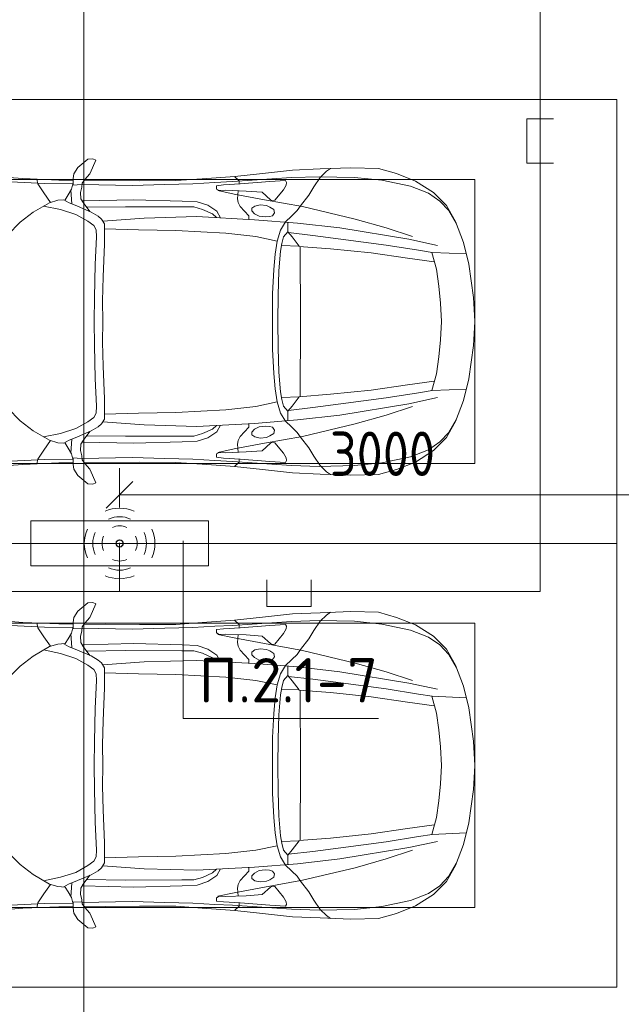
# Model space of a CAD drawing. Header units: millimetres. Extents: x -32229 to 170644, y -13689 to 125138.
# Tile 155 of 256: x 27574 to 30960, y 98204 to 103750. Entities that reach past the tile are written whole.
import ezdxf

# ---------------------------------------------------------------- set-up
doc = ezdxf.new("R2010")
doc.units = ezdxf.units.MM
for name, color, linetype, lineweight in [('A-ANNO-DIMS', 7, 'Continuous', 9), ('A-ANNO-DIMS-200', 7, 'Continuous', 9), ('A-ANNO-NOTE', 7, 'Continuous', 18), ('A-DETL-GENF', 7, 'Continuous', 18), ('A-DETL-THIN', 7, 'Continuous', 9), ('A-FLOR', 7, 'Continuous', 18), ('C-PRKG', 7, 'Continuous', 18), ('G-ANNO-TEXT', 7, 'Continuous', 9)]:
    doc.layers.add(name, color=color, linetype=linetype, lineweight=lineweight)
doc.layers.add('A-DETL', color=7, linetype='Continuous', lineweight=9, true_color=0x00a600)
doc.styles.add('GOST Common_6', font='GOST_Common.ttf', dxfattribs={"width": 0.9, "height": 250})
doc.styles.add('ISOCPEUR', font='isocpeur.ttf', dxfattribs={"height": 250})
doc.dimstyles.new('ГОСТ_2_5_мм2', dxfattribs={"dimscale": 304.8, "dimtxt": 251.428749, "dimasz": 0.492126, "dimexe": 0.492126, "dimexo": 0.656168, "dimgap": 0.098425, "dimtad": 1, "dimdec": 0, "dimdsep": 46, "dimtxsty": 'GOST Common_6', "dimblk1": 'OBLIQUE', "dimblk2": 'OBLIQUE', "dimsah": 1, "dimcen": 0.09, "dimazin": 2, "dimtfac": 1, "dimtdec": 4, "dimtix": 1, "dimtmove": 0, "dimatfit": 3, "dimfxl": 1, "dimtvp": 1, "dimtolj": 1, "dimtzin": 0, "dimarcsym": 2})

# ---------------------------------------------------------------- blocks, each defined once
blk = doc.blocks.new('АР_Машиноместо - 4900x2400_М__5300х2500_-V60--01 ЭО')
at = {"layer": 'A-DETL-GENF', "color": 253, "lineweight": 13, "true_color": 0xaaaaaa}
for p, q in [((434.8, -1820.7), (444.9, -1956.8)), ((2065.2, -1820.7), (2055.1, -1956.8)), ((761.1, -1871.7), (690.7, -1941.6)), ((1738.9, -1871.7), (1809.3, -1941.6)), ((444.9, -1956.8), (453, -2159.1)), ((690.7, -1941.6), (634.6, -2015)), ((1809.3, -1941.6), (1865.4, -2015)), ((2055.1, -1956.8), (2047, -2159.1)), ((475.1, -2041), (447.5, -2034.4)), ((525.5, -2074.6), (475.1, -2041)), ((634.6, -2015), (580.7, -2105.7)), ((1865.4, -2015), (1919.3, -2105.7)), ((1974.5, -2074.6), (2024.9, -2041)), ((2024.9, -2041), (2052.5, -2034.4)), ((578.8, -2112.6), (525.5, -2074.6)), ((580.7, -2105.7), (567.1, -2153.8)), ((619.7, -2168.6), (600.3, -2072.7)), ((1880.3, -2168.6), (1899.7, -2072.7)), ((1919.3, -2105.7), (1932.9, -2153.8)), ((1921.2, -2112.6), (1974.5, -2074.6)), ((453, -2159.1), (455, -2238.9)), ((567.1, -2153.8), (564.3, -2195.4)), ((1932.9, -2153.8), (1935.7, -2195.4)), ((2047, -2159.1), (2045, -2238.9)), ((536.7, -2211.8), (505.1, -2230)), ((564.3, -2195.4), (536.7, -2211.8)), ((579.9, -2213.8), (564.9, -2186.5)), ((600.8, -2263), (579.9, -2213.8)), ((647.3, -2254.2), (619.7, -2168.6)), ((1852.7, -2254.2), (1880.3, -2168.6)), ((1899.2, -2263), (1920.1, -2213.8)), ((1920.1, -2213.8), (1935.1, -2186.5)), ((1935.7, -2195.4), (1963.3, -2211.8)), ((1963.3, -2211.8), (1994.9, -2230)), ((335.2, -2322.3), (381.7, -2266.4)), ((381.7, -2266.4), (417.4, -2243.4)), ((417.4, -2243.4), (445.1, -2238.7)), ((445.1, -2238.7), (481.8, -2239.5)), ((505.1, -2230), (467.5, -2239.2)), ((482, -2235.6), (479.1, -2288.7)), ((586.6, -2231.3), (510.1, -2227.1)), ((633.8, -2340.5), (600.8, -2263)), ((685.1, -2322.3), (647.3, -2254.2)), ((1814.9, -2322.3), (1852.7, -2254.2)), ((1866.2, -2340.5), (1899.2, -2263)), ((1913.4, -2231.3), (1989.9, -2227.1)), ((1994.9, -2230), (2032.5, -2239.2)), ((2018, -2235.6), (2020.9, -2288.7)), ((2054.9, -2238.7), (2018.2, -2239.5)), ((2082.6, -2243.4), (2054.9, -2238.7)), ((2118.3, -2266.4), (2082.6, -2243.4)), ((2164.8, -2322.3), (2118.3, -2266.4)), ((333.1, -2350.6), (335.2, -2322.3)), ((449.8, -2306.1), (417.4, -2333.8)), ((470, -2290), (449.8, -2306.1)), ((454.5, -2423.6), (456, -2301.1)), ((493.6, -2288.6), (470, -2290)), ((523.3, -2281.2), (493.6, -2288.6)), ((559, -2282.6), (523.3, -2281.2)), ((580.6, -2296), (559, -2282.6)), ((630.6, -2332.9), (580.6, -2296)), ((603.5, -2534.3), (606.1, -2314.9)), ((710, -2355.4), (685.1, -2322.3)), ((1790, -2355.4), (1814.9, -2322.3)), ((1869.4, -2332.9), (1919.4, -2296)), ((1896.5, -2534.3), (1893.9, -2314.9)), ((1919.4, -2296), (1941, -2282.6)), ((1941, -2282.6), (1976.7, -2281.2)), ((1976.7, -2281.2), (2006.4, -2288.6)), ((2006.4, -2288.6), (2030, -2290)), ((2030, -2290), (2050.2, -2306.1)), ((2045.5, -2423.6), (2044, -2301.1)), ((2050.2, -2306.1), (2082.6, -2333.8)), ((2166.9, -2350.6), (2164.8, -2322.3)), ((341.2, -2366.2), (333.1, -2350.6)), ((384.4, -2347.9), (341.2, -2366.2)), ((417.4, -2333.8), (384.4, -2347.9)), ((656.7, -2380.3), (633.8, -2340.5)), ((672.8, -2399.7), (656.7, -2380.3)), ((734.3, -2368.8), (710, -2355.4)), ((772.7, -2371.5), (734.3, -2368.8)), ((929.1, -2364.1), (772.7, -2371.5)), ((1115.2, -2358.7), (929.1, -2364.1)), ((1250, -2357.8), (1115.2, -2358.7)), ((1250, -2357.8), (1384.8, -2358.7)), ((1384.8, -2358.7), (1570.9, -2364.1)), ((1570.9, -2364.1), (1727.3, -2371.5)), ((1727.3, -2371.5), (1765.7, -2368.8)), ((1765.7, -2368.8), (1790, -2355.4)), ((1827.2, -2399.7), (1843.3, -2380.3)), ((1843.3, -2380.3), (1866.2, -2340.5)), ((2082.6, -2333.8), (2115.6, -2347.9)), ((2115.6, -2347.9), (2158.8, -2366.2)), ((2158.8, -2366.2), (2166.9, -2350.6)), ((456.8, -2613.6), (454.5, -2423.6)), ((684.8, -2406.5), (667.8, -2638.3)), ((700.6, -2415.4), (672.8, -2399.7)), ((813.8, -2416.7), (700.6, -2415.4)), ((999.2, -2409.3), (813.8, -2416.7)), ((1132.7, -2404.6), (999.2, -2409.3)), ((1250, -2406.6), (1132.7, -2404.6)), ((1250, -2406.6), (1367.3, -2404.6)), ((1367.3, -2404.6), (1500.8, -2409.3)), ((1500.8, -2409.3), (1686.2, -2416.7)), ((1686.2, -2416.7), (1799.4, -2415.4)), ((1799.4, -2415.4), (1827.2, -2399.7)), ((1815.2, -2406.5), (1832.2, -2638.3)), ((2043.2, -2613.6), (2045.5, -2423.6)), ((604.4, -2850.8), (603.5, -2534.3)), ((1895.6, -2850.8), (1896.5, -2534.3)), ((456.1, -2818.3), (456.8, -2613.6)), ((667.8, -2638.3), (659.3, -2936)), ((1832.2, -2638.3), (1840.7, -2936)), ((2043.9, -2818.3), (2043.2, -2613.6)), ((446, -2964.8), (456.1, -2818.3)), ((2054, -2964.8), (2043.9, -2818.3)), ((604.4, -2919.4), (604.4, -2850.8)), ((1895.6, -2919.4), (1895.6, -2850.8)), ((618.7, -2966.7), (604.4, -2919.4)), ((659.3, -2936), (676.4, -3260.1)), ((1840.7, -2936), (1823.6, -3260.1)), ((1881.3, -2966.7), (1895.6, -2919.4)), ((432.8, -3149.3), (446, -2964.8)), ((643.6, -3024.6), (618.7, -2966.7)), ((1856.4, -3024.6), (1881.3, -2966.7)), ((2067.2, -3149.3), (2054, -2964.8)), ((485.6, -3046.1), (480.8, -3085)), ((504.5, -3046.6), (485.6, -3046.1)), ((512.2, -3061.4), (504.5, -3046.6)), ((665.1, -3046.1), (643.6, -3024.6)), ((1834.9, -3046.1), (1856.4, -3024.6)), ((1987.8, -3061.4), (1995.5, -3046.6)), ((1995.5, -3046.6), (2014.4, -3046.1)), ((2014.4, -3046.1), (2019.2, -3085)), ((480.8, -3085), (474.8, -3179.9)), ((510.9, -3094.6), (512.2, -3061.4)), ((515.3, -3213.7), (510.9, -3094.6)), ((1984.7, -3213.7), (1989.1, -3094.6)), ((1989.1, -3094.6), (1987.8, -3061.4)), ((2019.2, -3085), (2025.2, -3179.9)), ((415.7, -3305.9), (432.8, -3149.3)), ((456.9, -3174.2), (432.9, -3148.3)), ((2043.1, -3174.2), (2067.1, -3148.3)), ((2084.3, -3305.9), (2067.1, -3148.3)), ((475.2, -3173.5), (456.9, -3174.2)), ((474.8, -3179.9), (462.2, -3347.3)), ((558.4, -3165.4), (513.6, -3168)), ((522.2, -3303.2), (515.3, -3213.7)), ((579.5, -3167.7), (558.4, -3165.4)), ((601.7, -3179.4), (579.5, -3167.7)), ((654.5, -3228.1), (601.7, -3179.4)), ((1845.5, -3228.1), (1898.3, -3179.4)), ((1898.3, -3179.4), (1920.5, -3167.7)), ((1920.5, -3167.7), (1941.6, -3165.4)), ((1941.6, -3165.4), (1986.4, -3168)), ((1977.8, -3303.2), (1984.7, -3213.7)), ((2024.8, -3173.5), (2043.1, -3174.2)), ((2025.2, -3179.9), (2037.8, -3347.3)), ((599.8, -3262.3), (593.6, -3292.5)), ((612.1, -3245.7), (599.8, -3262.3)), ((626.8, -3246.1), (612.1, -3245.7)), ((643.2, -3259.9), (626.8, -3246.1)), ((657.2, -3286.3), (643.2, -3259.9)), ((674.6, -3227.6), (654.5, -3228.1)), ((676.4, -3260.1), (695.7, -3502.8)), ((1823.6, -3260.1), (1804.3, -3502.8)), ((1825.4, -3227.6), (1845.5, -3228.1)), ((1842.8, -3286.3), (1856.8, -3259.9)), ((1856.8, -3259.9), (1873.2, -3246.1)), ((1873.2, -3246.1), (1887.9, -3245.7)), ((1887.9, -3245.7), (1900.2, -3262.3)), ((1900.2, -3262.3), (1906.4, -3292.5)), ((397.1, -3474.2), (415.7, -3305.9)), ((564.6, -3349.7), (522.2, -3303.2)), ((593.6, -3292.5), (597.1, -3327.4)), ((597.1, -3327.4), (605.2, -3346.8)), ((661.1, -3321.2), (657.2, -3286.3)), ((658.7, -3344.5), (661.1, -3321.2)), ((1838.9, -3321.2), (1842.8, -3286.3)), ((1841.3, -3344.5), (1838.9, -3321.2)), ((1902.9, -3327.4), (1894.8, -3346.8)), ((1906.4, -3292.5), (1902.9, -3327.4)), ((1935.4, -3349.7), (1977.8, -3303.2)), ((2102.9, -3474.2), (2084.3, -3305.9)), ((462.2, -3347.3), (456.6, -3434.5)), ((508, -3422.8), (566.8, -3375.1)), ((569.7, -3360.7), (564.6, -3349.7)), ((566.8, -3375.1), (569.7, -3360.7)), ((605.2, -3346.8), (620, -3369.3)), ((620, -3369.3), (638.7, -3372.5)), ((638.7, -3372.5), (654.1, -3360.7)), ((654.1, -3360.7), (658.7, -3344.5)), ((1845.9, -3360.7), (1841.3, -3344.5)), ((1861.3, -3372.5), (1845.9, -3360.7)), ((1880, -3369.3), (1861.3, -3372.5)), ((1894.8, -3346.8), (1880, -3369.3)), ((1930.3, -3360.7), (1935.4, -3349.7)), ((1933.2, -3375.1), (1930.3, -3360.7)), ((1992, -3422.8), (1933.2, -3375.1)), ((2037.8, -3347.3), (2043.4, -3434.5)), ((456.6, -3434.5), (466.2, -3441.1)), ((481.5, -3439.1), (508, -3422.8)), ((690.2, -3433.7), (654.7, -3470.4)), ((773, -3424.2), (744.1, -3447.2)), ((811.1, -3414.8), (773, -3424.2)), ((853.3, -3407.2), (811.1, -3414.8)), ((825.6, -3512.1), (821, -3413)), ((965.3, -3397.8), (853.3, -3407.2)), ((1102.5, -3394.3), (965.3, -3397.8)), ((1250, -3391.3), (1102.5, -3394.3)), ((1250, -3391.3), (1397.5, -3394.3)), ((1397.5, -3394.3), (1534.7, -3397.8)), ((1534.7, -3397.8), (1646.7, -3407.2)), ((1646.7, -3407.2), (1688.9, -3414.8)), ((1674.4, -3512.1), (1679, -3413)), ((1688.9, -3414.8), (1727, -3424.2)), ((1727, -3424.2), (1755.7, -3447)), ((1809.8, -3433.7), (1845.3, -3470.4)), ((2018.5, -3439.1), (1992, -3422.8)), ((2043.4, -3434.5), (2033.8, -3441.1)), ((390.2, -3630), (397.1, -3474.2)), ((466.2, -3441.1), (481.5, -3439.1)), ((654.7, -3470.4), (624.9, -3501.2)), ((744.1, -3447.2), (691.3, -3447.2)), ((744.3, -3447), (773.2, -3472.4)), ((773.2, -3472.4), (825.6, -3512.1)), ((1726.8, -3472.4), (1674.4, -3512.1)), ((1755.7, -3447), (1726.8, -3472.4)), ((1755.7, -3447.2), (1808.7, -3447.2)), ((1845.3, -3470.4), (1875.1, -3501.2)), ((2033.8, -3441.1), (2018.5, -3439.1)), ((2109.8, -3630), (2102.9, -3474.2)), ((598.3, -3518.6), (537.9, -3567)), ((624.9, -3501.2), (598.3, -3518.6)), ((840.1, -3687.8), (826.6, -3509.6)), ((1250, -3520.1), (827.2, -3517.2)), ((1250, -3520.1), (1672.8, -3517.2)), ((1659.9, -3687.8), (1673.4, -3509.6)), ((1875.1, -3501.2), (1901.7, -3518.6)), ((1901.7, -3518.6), (1962.1, -3567)), ((491.4, -3594.2), (438.6, -3629.8)), ((537.9, -3567), (491.4, -3594.2)), ((1962.1, -3567), (2008.6, -3594.2)), ((2008.6, -3594.2), (2061.4, -3629.8)), ((384, -3802.9), (390.2, -3630)), ((438.6, -3629.8), (403.8, -3665.5)), ((2061.4, -3629.8), (2096.2, -3665.5)), ((2116, -3802.9), (2109.8, -3630)), ((403.8, -3665.5), (388.1, -3688.4)), ((863.9, -3917.5), (840.1, -3687.8)), ((1636.1, -3917.5), (1659.9, -3687.8)), ((2096.2, -3665.5), (2111.9, -3688.4)), ((387.4, -3958.4), (384, -3802.9)), ((2112.6, -3958.4), (2116, -3802.9)), ((893.6, -4121.6), (863.9, -3917.5)), ((1606.4, -4121.6), (1636.1, -3917.5)), ((416.4, -4059.2), (387.4, -3958.4)), ((2083.6, -4059.2), (2112.6, -3958.4)), ((458.6, -4167), (416.4, -4059.2)), ((2041.4, -4167), (2083.6, -4059.2)), ((914, -4272.5), (893.6, -4121.6)), ((1586, -4272.5), (1606.4, -4121.6)), ((522.5, -4267.9), (458.6, -4167)), ((1977.5, -4267.9), (2041.4, -4167)), ((596.3, -4340.6), (522.5, -4267.9)), ((955.5, -4283.9), (861, -4259.4)), ((861.2, -4260.3), (869.3, -4451.1)), ((1544.5, -4283.9), (1639, -4259.4)), ((1638.8, -4260.3), (1630.7, -4451.1)), ((1903.7, -4340.6), (1977.5, -4267.9)), ((1050.4, -4297.3), (955.5, -4283.9)), ((1146, -4306.7), (1050.4, -4297.3)), ((1250, -4312), (1146, -4306.7)), ((1250, -4312), (1354, -4306.7)), ((1354, -4306.7), (1449.6, -4297.3)), ((1449.6, -4297.3), (1544.5, -4283.9)), ((686, -4391.6), (596.3, -4340.6)), ((1814, -4391.6), (1903.7, -4340.6)), ((804.4, -4436.7), (686, -4391.6)), ((927, -4466.6), (804.4, -4436.7)), ((1573, -4466.6), (1695.6, -4436.7)), ((1695.6, -4436.7), (1814, -4391.6)), ((1114.6, -4493), (927, -4466.6)), ((1385.4, -4493), (1573, -4466.6)), ((1250, -4500), (1114.6, -4493)), ((1250, -4500), (1385.4, -4493))]:
    blk.add_line(p, q, dxfattribs=at)
at = {"layer": 'A-DETL-GENF', "color": 254, "lineweight": 13, "true_color": 0xd4d4d4}
for p, q in [((462.8, -1889.5), (471.8, -2077.7)), ((2037.2, -1889.5), (2028.2, -2077.7)), ((471.8, -2077.7), (474.5, -2239.3)), ((2028.2, -2077.7), (2025.5, -2239.3)), ((483.3, -2571.4), (478, -2290)), ((570.6, -2291.4), (564.4, -2580.5)), ((1929.4, -2291.4), (1935.6, -2580.5)), ((2016.7, -2571.4), (2022, -2290)), ((728.4, -2415.7), (733.8, -2606.7)), ((1771.6, -2415.7), (1766.2, -2606.7)), ((477.8, -2754.7), (483.3, -2571.4)), ((564.4, -2580.5), (571.6, -2853.3)), ((1935.6, -2580.5), (1928.4, -2853.3)), ((2022.2, -2754.7), (2016.7, -2571.4)), ((733.8, -2606.7), (737.8, -2818.3)), ((1766.2, -2606.7), (1762.2, -2818.3)), ((473.9, -2913.7), (477.8, -2754.7)), ((2026.1, -2913.7), (2022.2, -2754.7)), ((737.8, -2818.3), (752.8, -3099)), ((1762.2, -2818.3), (1747.2, -3099)), ((571.6, -2853.3), (575.7, -2937.4)), ((1928.4, -2853.3), (1924.3, -2937.4)), ((466.3, -3036.3), (473.9, -2913.7)), ((575.7, -2937.4), (595.2, -2997.9)), ((1924.3, -2937.4), (1904.8, -2997.9)), ((2033.7, -3036.3), (2026.1, -2913.7)), ((462, -3136.6), (466.3, -3036.3)), ((595.2, -2997.9), (629, -3048.1)), ((629, -3048.1), (666.7, -3069.7)), ((1871, -3048.1), (1833.3, -3069.7)), ((1904.8, -2997.9), (1871, -3048.1)), ((2038, -3136.6), (2033.7, -3036.3)), ((512.5, -3053.2), (532.7, -3145.9)), ((752.8, -3099), (771.7, -3268.5)), ((1747.2, -3099), (1728.3, -3268.5)), ((1987.5, -3053.2), (1967.3, -3145.9)), ((439.5, -3468.5), (462, -3136.6)), ((532.7, -3145.9), (564, -3316.2)), ((1967.3, -3145.9), (1936, -3316.2)), ((2060.5, -3468.5), (2038, -3136.6)), ((771.7, -3268.5), (797.1, -3388.2)), ((1728.3, -3268.5), (1702.9, -3388.2)), ((564, -3316.2), (602.3, -3530.2)), ((1936, -3316.2), (1897.7, -3530.2)), ((870, -3377.1), (797.1, -3388.2)), ((957.1, -3368.9), (870, -3377.1)), ((1093.5, -3360.7), (957.1, -3368.9)), ((1250, -3360.7), (1093.5, -3360.7)), ((1250, -3360.7), (1406.5, -3360.7)), ((1406.5, -3360.7), (1542.9, -3368.9)), ((1542.9, -3368.9), (1630, -3377.1)), ((1630, -3377.1), (1702.9, -3388.2)), ((734.6, -3405.8), (688.5, -3435.5)), ((797.1, -3388.2), (734.6, -3405.8)), ((1702.9, -3388.2), (1765.4, -3405.8)), ((1765.4, -3405.8), (1811.5, -3435.5)), ((434.2, -3623.7), (439.5, -3468.5)), ((749.1, -3450.8), (765.5, -3589.1)), ((1750.9, -3450.8), (1734.5, -3589.1)), ((2065.8, -3623.7), (2060.5, -3468.5)), ((602.3, -3530.2), (673.6, -3827.1)), ((695.7, -3502.8), (723.2, -3741.5)), ((1804.3, -3502.8), (1776.8, -3741.5)), ((1897.7, -3530.2), (1826.4, -3827.1)), ((765.5, -3589.1), (785.7, -3746.6)), ((1734.5, -3589.1), (1714.3, -3746.6)), ((438.6, -3823.4), (434.2, -3623.7)), ((2061.4, -3823.4), (2065.8, -3623.7)), ((723.2, -3741.5), (786.9, -4128.3)), ((785.7, -3746.6), (819.4, -4000.8)), ((1714.3, -3746.6), (1680.6, -4000.8)), ((1776.8, -3741.5), (1713.1, -4128.3)), ((454.7, -3976.8), (438.6, -3823.4)), ((2045.3, -3976.8), (2061.4, -3823.4)), ((673.6, -3827.1), (722.7, -4001.8)), ((1826.4, -3827.1), (1777.3, -4001.8)), ((488.6, -4138.1), (454.7, -3976.8)), ((2011.4, -4138.1), (2045.3, -3976.8)), ((722.7, -4001.8), (771.7, -4149.8)), ((819.4, -4000.8), (849, -4182.8)), ((1680.6, -4000.8), (1651, -4182.8)), ((1777.3, -4001.8), (1728.3, -4149.8)), ((527.8, -4239.8), (488.6, -4138.1)), ((786.9, -4128.3), (821.1, -4289.8)), ((1713.1, -4128.3), (1678.9, -4289.8)), ((1972.2, -4239.8), (2011.4, -4138.1)), ((849, -4182.8), (861.2, -4260.3)), ((1651, -4182.8), (1638.8, -4260.3)), ((571.5, -4303.1), (527.8, -4239.8)), ((1928.5, -4303.1), (1972.2, -4239.8)), ((625, -4354.8), (571.5, -4303.1)), ((1875, -4354.8), (1928.5, -4303.1)), ((696.3, -4395.8), (625, -4354.8)), ((1803.7, -4395.8), (1875, -4354.8))]:
    blk.add_line(p, q, dxfattribs=at)
at = {"layer": 'C-PRKG', "color": 253, "lineweight": 13, "true_color": 0xaaaaaa}
for p, q in [((0, 0), (0, -5300)), ((2500, 0), (2500, -5300)), ((450, -800), (450, -4500)), ((2050, -800), (2050, -4500)), ((450, -4500), (2050, -4500)), ((2500, -5300), (0, -5300))]:
    blk.add_line(p, q, dxfattribs=at)
blk = doc.blocks.new('АР_Машиноместо - 4900x2400_М__5300х2500_-V61--01 ЭО')
at = {"layer": 'A-DETL-GENF', "color": 253, "lineweight": 13, "true_color": 0xaaaaaa}
for p, q in [((1114.6, 4493), (927, 4466.6)), ((1250, 4500), (1114.6, 4493)), ((1250, 4500), (1385.4, 4493)), ((1385.4, 4493), (1573, 4466.6)), ((927, 4466.6), (804.4, 4436.7)), ((861.2, 4260.3), (869.3, 4451.1)), ((1573, 4466.6), (1695.6, 4436.7)), ((1638.8, 4260.3), (1630.7, 4451.1)), ((686, 4391.6), (596.3, 4340.6)), ((804.4, 4436.7), (686, 4391.6)), ((1695.6, 4436.7), (1814, 4391.6)), ((1814, 4391.6), (1903.7, 4340.6)), ((596.3, 4340.6), (522.5, 4267.9)), ((1903.7, 4340.6), (1977.5, 4267.9)), ((955.5, 4283.9), (861, 4259.4)), ((914, 4272.5), (893.6, 4121.6)), ((1050.4, 4297.3), (955.5, 4283.9)), ((1146, 4306.7), (1050.4, 4297.3)), ((1250, 4312), (1146, 4306.7)), ((1250, 4312), (1354, 4306.7)), ((1354, 4306.7), (1449.6, 4297.3)), ((1449.6, 4297.3), (1544.5, 4283.9)), ((1544.5, 4283.9), (1639, 4259.4)), ((1586, 4272.5), (1606.4, 4121.6)), ((522.5, 4267.9), (458.6, 4167)), ((1977.5, 4267.9), (2041.4, 4167)), ((458.6, 4167), (416.4, 4059.2)), ((2041.4, 4167), (2083.6, 4059.2)), ((893.6, 4121.6), (863.9, 3917.5)), ((1606.4, 4121.6), (1636.1, 3917.5)), ((416.4, 4059.2), (387.4, 3958.4)), ((2083.6, 4059.2), (2112.6, 3958.4)), ((387.4, 3958.4), (384, 3802.9)), ((2112.6, 3958.4), (2116, 3802.9)), ((863.9, 3917.5), (840.1, 3687.8)), ((1636.1, 3917.5), (1659.9, 3687.8)), ((384, 3802.9), (390.2, 3630)), ((2116, 3802.9), (2109.8, 3630)), ((403.8, 3665.5), (388.1, 3688.4)), ((438.6, 3629.8), (403.8, 3665.5)), ((840.1, 3687.8), (826.6, 3509.6)), ((1659.9, 3687.8), (1673.4, 3509.6)), ((2061.4, 3629.8), (2096.2, 3665.5)), ((2096.2, 3665.5), (2111.9, 3688.4)), ((390.2, 3630), (397.1, 3474.2)), ((491.4, 3594.2), (438.6, 3629.8)), ((2008.6, 3594.2), (2061.4, 3629.8)), ((2109.8, 3630), (2102.9, 3474.2)), ((537.9, 3567), (491.4, 3594.2)), ((598.3, 3518.6), (537.9, 3567)), ((1901.7, 3518.6), (1962.1, 3567)), ((1962.1, 3567), (2008.6, 3594.2)), ((624.9, 3501.2), (598.3, 3518.6)), ((654.7, 3470.4), (624.9, 3501.2)), ((676.4, 3260.1), (695.7, 3502.8)), ((773.2, 3472.4), (825.6, 3512.1)), ((825.6, 3512.1), (821, 3413)), ((1250, 3520.1), (827.2, 3517.2)), ((1250, 3520.1), (1672.8, 3517.2)), ((1674.4, 3512.1), (1679, 3413)), ((1726.8, 3472.4), (1674.4, 3512.1)), ((1823.6, 3260.1), (1804.3, 3502.8)), ((1845.3, 3470.4), (1875.1, 3501.2)), ((1875.1, 3501.2), (1901.7, 3518.6)), ((397.1, 3474.2), (415.7, 3305.9)), ((456.6, 3434.5), (466.2, 3441.1)), ((466.2, 3441.1), (481.5, 3439.1)), ((481.5, 3439.1), (508, 3422.8)), ((690.2, 3433.7), (654.7, 3470.4)), ((744.1, 3447.2), (691.3, 3447.2)), ((773, 3424.2), (744.1, 3447.2)), ((744.3, 3447), (773.2, 3472.4)), ((1755.7, 3447), (1726.8, 3472.4)), ((1727, 3424.2), (1755.7, 3447)), ((1755.7, 3447.2), (1808.7, 3447.2)), ((1809.8, 3433.7), (1845.3, 3470.4)), ((2018.5, 3439.1), (1992, 3422.8)), ((2033.8, 3441.1), (2018.5, 3439.1)), ((2043.4, 3434.5), (2033.8, 3441.1)), ((2102.9, 3474.2), (2084.3, 3305.9)), ((462.2, 3347.3), (456.6, 3434.5)), ((508, 3422.8), (566.8, 3375.1)), ((811.1, 3414.8), (773, 3424.2)), ((853.3, 3407.2), (811.1, 3414.8)), ((965.3, 3397.8), (853.3, 3407.2)), ((1102.5, 3394.3), (965.3, 3397.8)), ((1250, 3391.3), (1102.5, 3394.3)), ((1250, 3391.3), (1397.5, 3394.3)), ((1397.5, 3394.3), (1534.7, 3397.8)), ((1534.7, 3397.8), (1646.7, 3407.2)), ((1646.7, 3407.2), (1688.9, 3414.8)), ((1688.9, 3414.8), (1727, 3424.2)), ((1992, 3422.8), (1933.2, 3375.1)), ((2037.8, 3347.3), (2043.4, 3434.5)), ((474.8, 3179.9), (462.2, 3347.3)), ((564.6, 3349.7), (522.2, 3303.2)), ((569.7, 3360.7), (564.6, 3349.7)), ((566.8, 3375.1), (569.7, 3360.7)), ((597.1, 3327.4), (605.2, 3346.8)), ((605.2, 3346.8), (620, 3369.3)), ((620, 3369.3), (638.7, 3372.5)), ((638.7, 3372.5), (654.1, 3360.7)), ((654.1, 3360.7), (658.7, 3344.5)), ((658.7, 3344.5), (661.1, 3321.2)), ((1841.3, 3344.5), (1838.9, 3321.2)), ((1845.9, 3360.7), (1841.3, 3344.5)), ((1861.3, 3372.5), (1845.9, 3360.7)), ((1880, 3369.3), (1861.3, 3372.5)), ((1894.8, 3346.8), (1880, 3369.3)), ((1902.9, 3327.4), (1894.8, 3346.8)), ((1933.2, 3375.1), (1930.3, 3360.7)), ((1930.3, 3360.7), (1935.4, 3349.7)), ((1935.4, 3349.7), (1977.8, 3303.2)), ((2025.2, 3179.9), (2037.8, 3347.3)), ((415.7, 3305.9), (432.8, 3149.3)), ((522.2, 3303.2), (515.3, 3213.7)), ((593.6, 3292.5), (597.1, 3327.4)), ((599.8, 3262.3), (593.6, 3292.5)), ((657.2, 3286.3), (643.2, 3259.9)), ((661.1, 3321.2), (657.2, 3286.3)), ((1838.9, 3321.2), (1842.8, 3286.3)), ((1842.8, 3286.3), (1856.8, 3259.9)), ((1900.2, 3262.3), (1906.4, 3292.5)), ((1906.4, 3292.5), (1902.9, 3327.4)), ((1977.8, 3303.2), (1984.7, 3213.7)), ((2084.3, 3305.9), (2067.1, 3148.3)), ((612.1, 3245.7), (599.8, 3262.3)), ((654.5, 3228.1), (601.7, 3179.4)), ((626.8, 3246.1), (612.1, 3245.7)), ((643.2, 3259.9), (626.8, 3246.1)), ((674.6, 3227.6), (654.5, 3228.1)), ((659.3, 2936), (676.4, 3260.1)), ((1840.7, 2936), (1823.6, 3260.1)), ((1825.4, 3227.6), (1845.5, 3228.1)), ((1845.5, 3228.1), (1898.3, 3179.4)), ((1856.8, 3259.9), (1873.2, 3246.1)), ((1873.2, 3246.1), (1887.9, 3245.7)), ((1887.9, 3245.7), (1900.2, 3262.3)), ((456.9, 3174.2), (432.9, 3148.3)), ((475.2, 3173.5), (456.9, 3174.2)), ((480.8, 3085), (474.8, 3179.9)), ((515.3, 3213.7), (510.9, 3094.6)), ((558.4, 3165.4), (513.6, 3168)), ((579.5, 3167.7), (558.4, 3165.4)), ((601.7, 3179.4), (579.5, 3167.7)), ((1898.3, 3179.4), (1920.5, 3167.7)), ((1920.5, 3167.7), (1941.6, 3165.4)), ((1941.6, 3165.4), (1986.4, 3168)), ((1984.7, 3213.7), (1989.1, 3094.6)), ((2019.2, 3085), (2025.2, 3179.9)), ((2024.8, 3173.5), (2043.1, 3174.2)), ((2043.1, 3174.2), (2067.1, 3148.3)), ((432.8, 3149.3), (446, 2964.8)), ((2067.2, 3149.3), (2054, 2964.8)), ((485.6, 3046.1), (480.8, 3085)), ((512.2, 3061.4), (504.5, 3046.6)), ((510.9, 3094.6), (512.2, 3061.4)), ((1989.1, 3094.6), (1987.8, 3061.4)), ((1987.8, 3061.4), (1995.5, 3046.6)), ((2014.4, 3046.1), (2019.2, 3085)), ((504.5, 3046.6), (485.6, 3046.1)), ((643.6, 3024.6), (618.7, 2966.7)), ((665.1, 3046.1), (643.6, 3024.6)), ((1834.9, 3046.1), (1856.4, 3024.6)), ((1856.4, 3024.6), (1881.3, 2966.7)), ((1995.5, 3046.6), (2014.4, 3046.1)), ((446, 2964.8), (456.1, 2818.3)), ((618.7, 2966.7), (604.4, 2919.4)), ((1881.3, 2966.7), (1895.6, 2919.4)), ((2054, 2964.8), (2043.9, 2818.3)), ((604.4, 2919.4), (604.4, 2850.8)), ((667.8, 2638.3), (659.3, 2936)), ((1832.2, 2638.3), (1840.7, 2936)), ((1895.6, 2919.4), (1895.6, 2850.8)), ((604.4, 2850.8), (603.5, 2534.3)), ((1895.6, 2850.8), (1896.5, 2534.3)), ((456.1, 2818.3), (456.8, 2613.6)), ((2043.9, 2818.3), (2043.2, 2613.6)), ((456.8, 2613.6), (454.5, 2423.6)), ((684.8, 2406.5), (667.8, 2638.3)), ((1815.2, 2406.5), (1832.2, 2638.3)), ((2043.2, 2613.6), (2045.5, 2423.6)), ((603.5, 2534.3), (606.1, 2314.9)), ((1896.5, 2534.3), (1893.9, 2314.9)), ((454.5, 2423.6), (456, 2301.1)), ((672.8, 2399.7), (656.7, 2380.3)), ((700.6, 2415.4), (672.8, 2399.7)), ((813.8, 2416.7), (700.6, 2415.4)), ((999.2, 2409.3), (813.8, 2416.7)), ((1132.7, 2404.6), (999.2, 2409.3)), ((1250, 2406.6), (1132.7, 2404.6)), ((1250, 2406.6), (1367.3, 2404.6)), ((1367.3, 2404.6), (1500.8, 2409.3)), ((1500.8, 2409.3), (1686.2, 2416.7)), ((1686.2, 2416.7), (1799.4, 2415.4)), ((1799.4, 2415.4), (1827.2, 2399.7)), ((1827.2, 2399.7), (1843.3, 2380.3)), ((2045.5, 2423.6), (2044, 2301.1)), ((341.2, 2366.2), (333.1, 2350.6)), ((333.1, 2350.6), (335.2, 2322.3)), ((384.4, 2347.9), (341.2, 2366.2)), ((417.4, 2333.8), (384.4, 2347.9)), ((449.8, 2306.1), (417.4, 2333.8)), ((630.6, 2332.9), (580.6, 2296)), ((633.8, 2340.5), (600.8, 2263)), ((656.7, 2380.3), (633.8, 2340.5)), ((710, 2355.4), (685.1, 2322.3)), ((734.3, 2368.8), (710, 2355.4)), ((772.7, 2371.5), (734.3, 2368.8)), ((929.1, 2364.1), (772.7, 2371.5)), ((1115.2, 2358.7), (929.1, 2364.1)), ((1250, 2357.8), (1115.2, 2358.7)), ((1250, 2357.8), (1384.8, 2358.7)), ((1384.8, 2358.7), (1570.9, 2364.1)), ((1570.9, 2364.1), (1727.3, 2371.5)), ((1727.3, 2371.5), (1765.7, 2368.8)), ((1765.7, 2368.8), (1790, 2355.4)), ((1790, 2355.4), (1814.9, 2322.3)), ((1843.3, 2380.3), (1866.2, 2340.5)), ((1866.2, 2340.5), (1899.2, 2263)), ((1869.4, 2332.9), (1919.4, 2296)), ((2050.2, 2306.1), (2082.6, 2333.8)), ((2082.6, 2333.8), (2115.6, 2347.9)), ((2115.6, 2347.9), (2158.8, 2366.2)), ((2158.8, 2366.2), (2166.9, 2350.6)), ((2166.9, 2350.6), (2164.8, 2322.3)), ((335.2, 2322.3), (381.7, 2266.4)), ((470, 2290), (449.8, 2306.1)), ((493.6, 2288.6), (470, 2290)), ((482, 2235.6), (479.1, 2288.7)), ((523.3, 2281.2), (493.6, 2288.6)), ((559, 2282.6), (523.3, 2281.2)), ((580.6, 2296), (559, 2282.6)), ((685.1, 2322.3), (647.3, 2254.2)), ((1814.9, 2322.3), (1852.7, 2254.2)), ((1919.4, 2296), (1941, 2282.6)), ((1941, 2282.6), (1976.7, 2281.2)), ((1976.7, 2281.2), (2006.4, 2288.6)), ((2006.4, 2288.6), (2030, 2290)), ((2018, 2235.6), (2020.9, 2288.7)), ((2030, 2290), (2050.2, 2306.1)), ((2164.8, 2322.3), (2118.3, 2266.4)), ((381.7, 2266.4), (417.4, 2243.4)), ((417.4, 2243.4), (445.1, 2238.7)), ((445.1, 2238.7), (481.8, 2239.5)), ((453, 2159.1), (455, 2238.9)), ((505.1, 2230), (467.5, 2239.2)), ((536.7, 2211.8), (505.1, 2230)), ((586.6, 2231.3), (510.1, 2227.1)), ((600.8, 2263), (579.9, 2213.8)), ((647.3, 2254.2), (619.7, 2168.6)), ((1852.7, 2254.2), (1880.3, 2168.6)), ((1899.2, 2263), (1920.1, 2213.8)), ((1913.4, 2231.3), (1989.9, 2227.1)), ((1963.3, 2211.8), (1994.9, 2230)), ((1994.9, 2230), (2032.5, 2239.2)), ((2054.9, 2238.7), (2018.2, 2239.5)), ((2047, 2159.1), (2045, 2238.9)), ((2082.6, 2243.4), (2054.9, 2238.7)), ((2118.3, 2266.4), (2082.6, 2243.4)), ((564.3, 2195.4), (536.7, 2211.8)), ((567.1, 2153.8), (564.3, 2195.4)), ((579.9, 2213.8), (564.9, 2186.5)), ((619.7, 2168.6), (600.3, 2072.7)), ((1880.3, 2168.6), (1899.7, 2072.7)), ((1920.1, 2213.8), (1935.1, 2186.5)), ((1932.9, 2153.8), (1935.7, 2195.4)), ((1935.7, 2195.4), (1963.3, 2211.8)), ((444.9, 1956.8), (453, 2159.1)), ((578.8, 2112.6), (525.5, 2074.6)), ((580.7, 2105.7), (567.1, 2153.8)), ((1919.3, 2105.7), (1932.9, 2153.8)), ((1921.2, 2112.6), (1974.5, 2074.6)), ((2055.1, 1956.8), (2047, 2159.1)), ((525.5, 2074.6), (475.1, 2041)), ((634.6, 2015), (580.7, 2105.7)), ((1865.4, 2015), (1919.3, 2105.7)), ((1974.5, 2074.6), (2024.9, 2041)), ((475.1, 2041), (447.5, 2034.4)), ((690.7, 1941.6), (634.6, 2015)), ((1809.3, 1941.6), (1865.4, 2015)), ((2024.9, 2041), (2052.5, 2034.4)), ((434.8, 1820.7), (444.9, 1956.8)), ((761.1, 1871.7), (690.7, 1941.6)), ((1738.9, 1871.7), (1809.3, 1941.6)), ((2065.2, 1820.7), (2055.1, 1956.8))]:
    blk.add_line(p, q, dxfattribs=at)
at = {"layer": 'A-DETL-GENF', "color": 254, "lineweight": 13, "true_color": 0xd4d4d4}
for p, q in [((696.3, 4395.8), (625, 4354.8)), ((1803.7, 4395.8), (1875, 4354.8)), ((625, 4354.8), (571.5, 4303.1)), ((1875, 4354.8), (1928.5, 4303.1)), ((571.5, 4303.1), (527.8, 4239.8)), ((786.9, 4128.3), (821.1, 4289.8)), ((1713.1, 4128.3), (1678.9, 4289.8)), ((1928.5, 4303.1), (1972.2, 4239.8)), ((527.8, 4239.8), (488.6, 4138.1)), ((849, 4182.8), (861.2, 4260.3)), ((1651, 4182.8), (1638.8, 4260.3)), ((1972.2, 4239.8), (2011.4, 4138.1)), ((819.4, 4000.8), (849, 4182.8)), ((1680.6, 4000.8), (1651, 4182.8)), ((488.6, 4138.1), (454.7, 3976.8)), ((722.7, 4001.8), (771.7, 4149.8)), ((723.2, 3741.5), (786.9, 4128.3)), ((1776.8, 3741.5), (1713.1, 4128.3)), ((1777.3, 4001.8), (1728.3, 4149.8)), ((2011.4, 4138.1), (2045.3, 3976.8)), ((673.6, 3827.1), (722.7, 4001.8)), ((785.7, 3746.6), (819.4, 4000.8)), ((1714.3, 3746.6), (1680.6, 4000.8)), ((1826.4, 3827.1), (1777.3, 4001.8)), ((454.7, 3976.8), (438.6, 3823.4)), ((2045.3, 3976.8), (2061.4, 3823.4)), ((602.3, 3530.2), (673.6, 3827.1)), ((1897.7, 3530.2), (1826.4, 3827.1)), ((438.6, 3823.4), (434.2, 3623.7)), ((2061.4, 3823.4), (2065.8, 3623.7)), ((695.7, 3502.8), (723.2, 3741.5)), ((765.5, 3589.1), (785.7, 3746.6)), ((1734.5, 3589.1), (1714.3, 3746.6)), ((1804.3, 3502.8), (1776.8, 3741.5)), ((434.2, 3623.7), (439.5, 3468.5)), ((2065.8, 3623.7), (2060.5, 3468.5)), ((749.1, 3450.8), (765.5, 3589.1)), ((1750.9, 3450.8), (1734.5, 3589.1)), ((564, 3316.2), (602.3, 3530.2)), ((1936, 3316.2), (1897.7, 3530.2)), ((439.5, 3468.5), (462, 3136.6)), ((2060.5, 3468.5), (2038, 3136.6)), ((734.6, 3405.8), (688.5, 3435.5)), ((797.1, 3388.2), (734.6, 3405.8)), ((771.7, 3268.5), (797.1, 3388.2)), ((870, 3377.1), (797.1, 3388.2)), ((1630, 3377.1), (1702.9, 3388.2)), ((1702.9, 3388.2), (1765.4, 3405.8)), ((1728.3, 3268.5), (1702.9, 3388.2)), ((1765.4, 3405.8), (1811.5, 3435.5)), ((957.1, 3368.9), (870, 3377.1)), ((1093.5, 3360.7), (957.1, 3368.9)), ((1250, 3360.7), (1093.5, 3360.7)), ((1250, 3360.7), (1406.5, 3360.7)), ((1406.5, 3360.7), (1542.9, 3368.9)), ((1542.9, 3368.9), (1630, 3377.1)), ((532.7, 3145.9), (564, 3316.2)), ((1967.3, 3145.9), (1936, 3316.2)), ((752.8, 3099), (771.7, 3268.5)), ((1747.2, 3099), (1728.3, 3268.5)), ((462, 3136.6), (466.3, 3036.3)), ((512.5, 3053.2), (532.7, 3145.9)), ((1987.5, 3053.2), (1967.3, 3145.9)), ((2038, 3136.6), (2033.7, 3036.3)), ((629, 3048.1), (666.7, 3069.7)), ((737.8, 2818.3), (752.8, 3099)), ((1762.2, 2818.3), (1747.2, 3099)), ((1871, 3048.1), (1833.3, 3069.7)), ((466.3, 3036.3), (473.9, 2913.7)), ((575.7, 2937.4), (595.2, 2997.9)), ((595.2, 2997.9), (629, 3048.1)), ((1904.8, 2997.9), (1871, 3048.1)), ((1924.3, 2937.4), (1904.8, 2997.9)), ((2033.7, 3036.3), (2026.1, 2913.7)), ((473.9, 2913.7), (477.8, 2754.7)), ((571.6, 2853.3), (575.7, 2937.4)), ((1928.4, 2853.3), (1924.3, 2937.4)), ((2026.1, 2913.7), (2022.2, 2754.7)), ((564.4, 2580.5), (571.6, 2853.3)), ((1935.6, 2580.5), (1928.4, 2853.3)), ((733.8, 2606.7), (737.8, 2818.3)), ((1766.2, 2606.7), (1762.2, 2818.3)), ((477.8, 2754.7), (483.3, 2571.4)), ((2022.2, 2754.7), (2016.7, 2571.4)), ((728.4, 2415.7), (733.8, 2606.7)), ((1771.6, 2415.7), (1766.2, 2606.7)), ((483.3, 2571.4), (478, 2290)), ((570.6, 2291.4), (564.4, 2580.5)), ((1929.4, 2291.4), (1935.6, 2580.5)), ((2016.7, 2571.4), (2022, 2290)), ((471.8, 2077.7), (474.5, 2239.3)), ((2028.2, 2077.7), (2025.5, 2239.3)), ((462.8, 1889.5), (471.8, 2077.7)), ((2037.2, 1889.5), (2028.2, 2077.7))]:
    blk.add_line(p, q, dxfattribs=at)
at = {"layer": 'C-PRKG', "color": 253, "lineweight": 13, "true_color": 0xaaaaaa}
for p, q in [((2500, 5300), (0, 5300)), ((0, 0), (0, 5300)), ((2500, 0), (2500, 5300)), ((450, 4500), (2050, 4500)), ((450, 800), (450, 4500)), ((2050, 800), (2050, 4500))]:
    blk.add_line(p, q, dxfattribs=at)
blk = doc.blocks.new('Наметкина 10_РД_АР_П_rvt-1--01 ЭО')
at = {"layer": 'A-FLOR', "color": 253, "lineweight": 13, "true_color": 0xaaaaaa}
blk.add_line((27935.3, 97850), (27935.3, 103875), dxfattribs=at)
at = {"layer": 'C-PRKG', "color": 253, "lineweight": 13, "true_color": 0xaaaaaa}
for name, p, rotation in [('АР_Машиноместо - 4900x2400_М__5300х2500_-V61--01 ЭО', (25635.3, 103300), 270.0000000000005), ('АР_Машиноместо - 4900x2400_М__5300х2500_-V60--01 ЭО', (25635.3, 98300), 90.00000000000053)]:
    blk.add_blockref(name, p, dxfattribs=dict(at, rotation=rotation))
blk = doc.blocks.new('DIMBLOCK189--01 ЭО')
at = {"layer": 'A-ANNO-DIMS-200'}
for p, q in [((28134.9, 101003.2), (28134.9, 101223.1)), ((31135.3, 100979.1), (31135.3, 101223.1)), ((28134.9, 101073.1), (28209.9, 101148.1)), ((31135.3, 101073.1), (31210.3, 101148.1)), ((28134.9, 101073.1), (28059.9, 100998.1)), ((28134.9, 101073.1), (31135.3, 101073.1)), ((28134.9, 101073.1), (28134.9, 101003.2)), ((31135.3, 101073.1), (31060.3, 100998.1)), ((31135.3, 101073.1), (31135.3, 100979.1))]:
    blk.add_line(p, q, dxfattribs=at)
at = {"layer": 'A-ANNO-DIMS-200', "color": 0, "insert": (29319.7, 101429.8), "char_height": 250, "width": 756.843, "attachment_point": 1, "line_spacing_factor": 1.022761, "style": 'GOST Common_6'}
blk.add_mtext('3000', dxfattribs=at)
blk = doc.blocks.new('_Oblique')
at = {"color": 0, "linetype": 'ByBlock', "lineweight": -2}
blk.add_line((-0.5, -0.5), (0.5, 0.5), dxfattribs=at)

msp = doc.modelspace()

# ---------------------------------------------------------------- linework, layer by layer
at = {"layer": 'A-ANNO-NOTE', "color": 5, "lineweight": 9, "true_color": 0x0000ff}
for p, q in [((27636.1, 100926.3), (28636.1, 100926.3)), ((27636.1, 100673.6), (27636.1, 100926.3)), ((28636.1, 100926.3), (28636.1, 100673.6)), ((28636.1, 100673.6), (27636.1, 100673.6))]:
    msp.add_line(p, q, dxfattribs=at)
for centre in [(28135.2, 100799.8), (28136.1, 100800.7), (28136.1, 100798.9), (28137, 100799.8)]:
    msp.add_circle(centre, 20, dxfattribs=at)
for centre, radius, start, end in [((28136.1, 100798.9), 199.6, 66, 114), ((28136.1, 100798.9), 151.5, 66, 114), ((28136.1, 100798.9), 99.8, 66, 114), ((28137, 100799.8), 199.6, 156, 204), ((28137, 100799.8), 151.5, 156, 204), ((28137, 100799.8), 99.8, 156, 204), ((28135.2, 100799.8), 99.8, 336, 24), ((28135.2, 100799.8), 151.5, 336, 24), ((28135.2, 100799.8), 199.6, 336, 24), ((28136.1, 100800.7), 151.5, 246, 294), ((28136.1, 100800.7), 99.8, 246, 294), ((28136.1, 100800.7), 199.6, 246, 294)]:
    msp.add_arc(centre, radius, start, end, dxfattribs=at)
at = {"layer": 'A-DETL', "color": 5, "true_color": 0x0000ff}
for p, q in [((30502.8, 100530), (30502.8, 111699.6)), ((30577.8, 103191.5), (30427.8, 103191.5)), ((30427.8, 103191.5), (30427.8, 102941.5)), ((30427.8, 102941.5), (30577.8, 102941.5)), ((28134.9, 100803.2), (28134.9, 100530)), ((28965, 100595), (28965, 100445)), ((29215, 100445), (29215, 100595)), ((22488.8, 100530), (30502.8, 100530)), ((28965, 100445), (29215, 100445))]:
    msp.add_line(p, q, dxfattribs=at)
at = {"layer": 'A-DETL-THIN'}
for p, q in [((28493.7, 100813.8), (28493.7, 99813.8)), ((28493.7, 99813.8), (29593.7, 99813.8))]:
    msp.add_line(p, q, dxfattribs=at)

# ---------------------------------------------------------------- block references
at = {"lineweight": 5}
msp.add_blockref('Наметкина 10_РД_АР_П_rvt-1--01 ЭО', (0, 0), dxfattribs=at)

# ---------------------------------------------------------------- texts
at = {"layer": 'G-ANNO-TEXT', "insert": (28581.4, 100154.2), "char_height": 250, "width": 1016.06, "attachment_point": 1, "line_spacing_factor": 1.139951, "style": 'ISOCPEUR'}
msp.add_mtext('\\pt600,1200,1800,2400,3000,3600,4200,4800,5400,6000,6600,7200,7800,8400,9000,9600,10200,10800,11400,12000,12600,13200,13800,14400,15000,15600,16200,16800,17400,18000,18600,19200;П.2.1-7', dxfattribs=at)

# ---------------------------------------------------------------- dimensions: what is measured, and where the dimension line sits
at = {"layer": 'A-ANNO-DIMS'}
dim = msp.add_linear_dim(base=(31135.3, 101073.1), p1=(28134.9, 100803.2), p2=(31135.3, 101179.1), dimstyle='ГОСТ_2_5_мм2', override={"dimpost": '<>', "dimfxl": 3023.882508}, dxfattribs=at)
dim.commit()
dim.dimension.update_dxf_attribs({"geometry": 'DIMBLOCK189--01 ЭО', "text_midpoint": (29635.1, 101228.1)})

doc.saveas('drawing.dxf')
